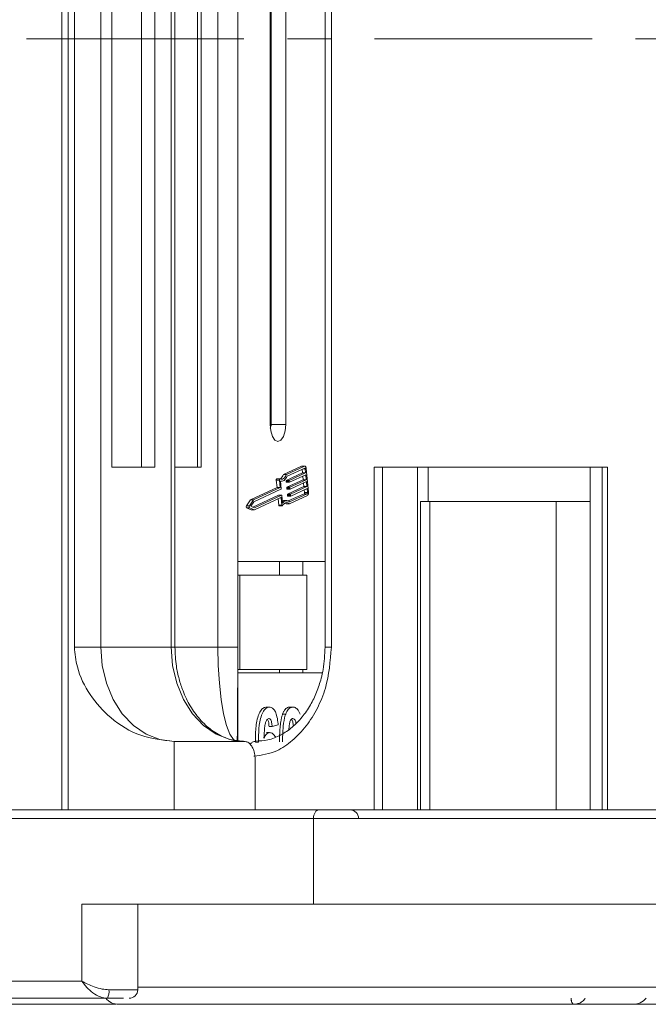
# Model space of a CAD drawing. Header units: millimetres. Extents: x 2145 to 3607, y 659 to 1692.
# Tile 4 of 85: x 2679 to 2716, y 919 to 977. Entities that reach past the tile are written whole.
import ezdxf

# ---------------------------------------------------------------- set-up
doc = ezdxf.new("R2010")
doc.units = ezdxf.units.MM
doc.linetypes.add('CENTERX2', pattern=[20.32, 12.7, -2.54, 2.54, -2.54])

msp = doc.modelspace()

# ---------------------------------------------------------------- linework, layer by layer
at = {"color": 7, "linetype": 'Continuous', "lineweight": 15}
for p, q in [((2681.407, 1020.696), (2681.407, 975.696)), ((2681.76, 975.696), (2681.76, 1020.696)), ((2691.67, 1016.642), (2691.67, 975.696)), ((2682.131, 1011.196), (2682.131, 975.696)), ((2683.681, 975.696), (2683.681, 1011.196)), ((2687.78, 1011.196), (2687.78, 975.696)), ((2688.004, 975.696), (2688.004, 1011.196)), ((2690.51, 1011.196), (2690.51, 975.696)), ((2691.668, 975.696), (2691.668, 1011.196)), ((2696.769, 1011.196), (2696.769, 975.696)), ((2697.138, 975.696), (2697.138, 1011.196)), ((2684.312, 1000.696), (2684.312, 975.696)), ((2686.058, 975.696), (2686.058, 1000.696)), ((2686.834, 975.696), (2686.834, 1000.696)), ((2689.326, 975.696), (2689.326, 1000.696)), ((2689.531, 975.696), (2689.531, 1000.696)), ((2693.556, 998.196), (2693.556, 975.696)), ((2693.612, 975.696), (2693.612, 998.196)), ((2694.473, 975.696), (2694.473, 998.196)), ((2681.407, 975.696), (2681.407, 930.696)), ((2681.76, 930.696), (2681.76, 975.696)), ((2682.131, 975.696), (2682.131, 940.196)), ((2683.681, 940.196), (2683.681, 975.696)), ((2684.312, 975.696), (2684.312, 950.696)), ((2686.058, 950.696), (2686.058, 975.696)), ((2686.834, 950.696), (2686.834, 975.696)), ((2687.78, 975.696), (2687.78, 940.196)), ((2688.004, 940.196), (2688.004, 975.696)), ((2689.326, 950.696), (2689.326, 975.696)), ((2689.531, 950.696), (2689.531, 975.696)), ((2690.51, 975.696), (2690.51, 940.196)), ((2691.668, 940.196), (2691.668, 975.696)), ((2691.67, 975.696), (2691.67, 934.751)), ((2693.556, 975.696), (2693.556, 953.196)), ((2693.612, 953.196), (2693.612, 975.696)), ((2694.473, 953.196), (2694.473, 975.696)), ((2696.769, 975.696), (2696.769, 940.196)), ((2697.138, 940.196), (2697.138, 975.696)), ((2694.473, 953.196), (2693.612, 953.196)), ((2684.312, 950.696), (2686.834, 950.696)), ((2688.004, 950.696), (2689.531, 950.696)), ((2695.389, 950.762), (2694.344, 950.281)), ((2695.566, 950.762), (2694.521, 950.281)), ((2695.389, 950.762), (2695.566, 950.762)), ((2695.583, 950.766), (2695.405, 950.766)), ((2713.262, 950.696), (2699.639, 950.696)), ((2699.639, 950.696), (2699.639, 930.696)), ((2700.129, 930.696), (2700.129, 950.696)), ((2702.163, 950.696), (2702.163, 930.696)), ((2702.794, 948.696), (2702.794, 950.696)), ((2712.252, 930.696), (2712.252, 950.696)), ((2712.953, 950.696), (2712.953, 930.696)), ((2713.262, 930.696), (2713.262, 950.696)), ((2694.344, 950.281), (2694.521, 950.281)), ((2695.454, 950.372), (2694.499, 949.932)), ((2695.577, 950.648), (2694.549, 950.174)), ((2694.676, 949.932), (2695.632, 950.372)), ((2695.643, 950.257), (2694.688, 949.818)), ((2695.434, 950.581), (2695.454, 950.372)), ((2695.454, 950.372), (2695.632, 950.372)), ((2695.473, 950.179), (2695.493, 949.97)), ((2695.609, 950.602), (2695.479, 950.602)), ((2695.632, 950.372), (2695.609, 950.602)), ((2695.671, 949.97), (2695.643, 950.257)), ((2695.796, 949.248), (2695.662, 950.626)), ((2693.921, 949.95), (2693.964, 949.506)), ((2693.921, 949.95), (2694.098, 949.95)), ((2694.125, 950.021), (2693.947, 950.021)), ((2694.098, 949.95), (2694.141, 949.506)), ((2694.159, 949.888), (2694.202, 949.444)), ((2694.16, 949.878), (2694.225, 949.878)), ((2694.488, 949.898), (2694.494, 949.84)), ((2694.488, 949.898), (2694.666, 949.898)), ((2694.672, 949.84), (2694.494, 949.84)), ((2694.499, 949.932), (2694.676, 949.932)), ((2694.507, 949.817), (2694.685, 949.817)), ((2695.493, 949.97), (2694.538, 949.53)), ((2694.538, 949.53), (2694.715, 949.53)), ((2695.532, 949.568), (2694.577, 949.128)), ((2694.672, 949.84), (2694.666, 949.898)), ((2694.715, 949.53), (2695.671, 949.97)), ((2695.682, 949.855), (2694.727, 949.415)), ((2694.754, 949.128), (2695.71, 949.568)), ((2695.493, 949.97), (2695.671, 949.97)), ((2695.512, 949.777), (2695.532, 949.568)), ((2695.532, 949.568), (2695.71, 949.568)), ((2695.71, 949.568), (2695.682, 949.855)), ((2693.964, 949.506), (2692.405, 948.788)), ((2694.048, 949.064), (2692.546, 948.373)), ((2694.141, 949.506), (2692.583, 948.788)), ((2694.192, 949.409), (2692.604, 948.678)), ((2692.638, 948.333), (2694.225, 949.064)), ((2693.964, 949.506), (2694.141, 949.506)), ((2694.048, 949.064), (2694.225, 949.064)), ((2694.228, 949.065), (2694.05, 949.065)), ((2694.241, 949.042), (2694.284, 948.598)), ((2694.527, 949.495), (2694.533, 949.438)), ((2694.527, 949.495), (2694.705, 949.495)), ((2694.533, 949.438), (2694.711, 949.438)), ((2694.546, 949.415), (2694.724, 949.415)), ((2694.566, 949.093), (2694.572, 949.036)), ((2694.566, 949.093), (2694.744, 949.093)), ((2694.572, 949.036), (2694.75, 949.036)), ((2694.577, 949.128), (2694.754, 949.128)), ((2694.585, 949.013), (2694.763, 949.013)), ((2695.544, 949.154), (2694.62, 948.728)), ((2694.688, 948.557), (2695.733, 949.039)), ((2694.694, 948.68), (2695.722, 949.154)), ((2694.711, 949.438), (2694.705, 949.495)), ((2694.75, 949.036), (2694.744, 949.093)), ((2695.721, 949.453), (2694.766, 949.013)), ((2695.722, 949.154), (2695.544, 949.154)), ((2695.551, 949.375), (2695.565, 949.223)), ((2695.565, 949.223), (2695.743, 949.223)), ((2695.743, 949.223), (2695.721, 949.453)), ((2692.405, 948.788), (2692.175, 948.437)), ((2692.352, 948.437), (2692.175, 948.437)), ((2692.583, 948.788), (2692.352, 948.437)), ((2692.405, 948.788), (2692.583, 948.788)), ((2692.604, 948.678), (2692.435, 948.42)), ((2692.435, 948.42), (2692.638, 948.333)), ((2692.638, 948.213), (2694.184, 948.925)), ((2694.027, 948.853), (2694.062, 948.487)), ((2694.24, 948.487), (2694.062, 948.487)), ((2694.089, 948.44), (2694.266, 948.44)), ((2694.135, 948.903), (2694.2, 948.903)), ((2694.2, 948.903), (2694.24, 948.487)), ((2694.526, 948.75), (2694.348, 948.75)), ((2694.511, 948.557), (2694.688, 948.557)), ((2702.337, 948.696), (2702.337, 930.696)), ((2702.891, 948.696), (2702.337, 948.696)), ((2702.891, 930.696), (2702.891, 948.696)), ((2702.891, 948.696), (2710.263, 948.696)), ((2710.263, 948.696), (2710.263, 930.696)), ((2712.252, 948.696), (2710.263, 948.696)), ((2692.185, 948.331), (2692.461, 948.213)), ((2692.185, 948.331), (2692.363, 948.331)), ((2692.363, 948.331), (2692.638, 948.213)), ((2692.461, 948.213), (2692.638, 948.213)), ((2696.769, 945.196), (2691.67, 945.196)), ((2694.101, 944.396), (2694.101, 945.196)), ((2695.462, 944.396), (2695.462, 945.196)), ((2691.67, 944.396), (2691.798, 944.396)), ((2691.798, 944.396), (2691.798, 938.896)), ((2691.798, 944.396), (2695.697, 944.396)), ((2695.697, 938.896), (2695.697, 944.396)), ((2682.131, 940.196), (2683.681, 940.196)), ((2683.681, 940.196), (2687.78, 940.196)), ((2687.78, 940.196), (2688.004, 940.196)), ((2688.004, 940.196), (2690.51, 940.196)), ((2690.51, 940.196), (2691.668, 940.196)), ((2696.769, 940.196), (2697.138, 940.196)), ((2691.798, 938.896), (2691.67, 938.896)), ((2691.67, 938.696), (2696.609, 938.696)), ((2691.798, 938.896), (2695.697, 938.896)), ((2694.101, 938.896), (2694.101, 938.696)), ((2695.462, 938.696), (2695.462, 938.896)), ((2693.524, 936.696), (2693.346, 936.696)), ((2694.886, 936.696), (2694.708, 936.696)), ((2694.468, 936.29), (2694.29, 936.29)), ((2693.532, 935.209), (2693.355, 935.209)), ((2693.675, 935.568), (2693.497, 935.568)), ((2694.027, 935.652), (2693.675, 935.568)), ((2687.949, 934.696), (2687.949, 930.696)), ((2687.949, 934.696), (2692.049, 934.696)), ((2692.697, 934.642), (2692.875, 934.642)), ((2692.679, 930.696), (2692.679, 933.696)), ((2696.408, 930.696), (2657.938, 930.696)), ((2657.623, 930.196), (2696.092, 930.196)), ((2696.092, 930.196), (2696.092, 925.196)), ((2696.092, 930.196), (2732.649, 930.196)), ((2682.567, 925.196), (2682.567, 920.696)), ((2696.092, 925.196), (2682.567, 925.196)), ((2685.829, 920.196), (2685.829, 925.196)), ((2696.092, 925.196), (2717.22, 925.196)), ((2682.567, 920.696), (2644.097, 920.696)), ((2685.829, 920.346), (2716.986, 920.346)), ((2644.728, 919.696), (2684.066, 919.696)), ((2684.145, 920.196), (2685.829, 920.196)), ((2684.545, 919.346), (2671.059, 919.346)), ((2683.264, 919.346), (2683.266, 919.346)), ((2711.295, 919.346), (2711.292, 919.346)), ((2714.74, 919.346), (2714.752, 919.346))]:
    msp.add_line(p, q, dxfattribs=at)
at = {"color": 1, "linetype": 'CENTERX2', "lineweight": 13}
msp.add_line((3443.874, 975.696), (2605.791, 975.696), dxfattribs=at)
at = {"color": 7, "linetype": 'Continuous', "lineweight": 15, "flags": 128}
for points in [[(2693.556, 953.196), (2693.591, 952.813), (2693.69, 952.489), (2693.839, 952.272), (2694.014, 952.196), (2694.19, 952.272), (2694.339, 952.489), (2694.438, 952.813), (2694.473, 953.196)], [(2695.405, 950.766), (2695.404, 950.766), (2695.389, 950.762)], [(2695.566, 950.762), (2695.582, 950.766), (2695.598, 950.763), (2695.613, 950.754), (2695.627, 950.738), (2695.639, 950.716), (2695.65, 950.69), (2695.657, 950.659), (2695.662, 950.626)], [(2694.131, 950.02), (2694.184, 950), (2694.237, 949.996), (2694.29, 950.007), (2694.343, 950.034), (2694.393, 950.075), (2694.44, 950.131), (2694.483, 950.2), (2694.521, 950.281)], [(2694.549, 950.174), (2694.509, 950.096), (2694.466, 950.029), (2694.419, 949.973), (2694.37, 949.929), (2694.318, 949.899), (2694.266, 949.882), (2694.212, 949.878), (2694.159, 949.888)], [(2695.609, 950.602), (2695.608, 950.613), (2695.605, 950.623), (2695.602, 950.632), (2695.598, 950.639), (2695.593, 950.645), (2695.588, 950.648), (2695.583, 950.649), (2695.577, 950.648)], [(2693.947, 950.021), (2693.946, 950.021), (2693.94, 950.019), (2693.934, 950.013), (2693.928, 950.005), (2693.924, 949.993), (2693.921, 949.98), (2693.92, 949.965), (2693.921, 949.95)], [(2694.098, 949.95), (2694.098, 949.965), (2694.099, 949.98), (2694.102, 949.993), (2694.106, 950.005), (2694.111, 950.013), (2694.118, 950.019), (2694.124, 950.021), (2694.131, 950.02)], [(2694.494, 949.84), (2694.495, 949.835), (2694.496, 949.83), (2694.498, 949.825), (2694.5, 949.822), (2694.502, 949.819), (2694.505, 949.817), (2694.507, 949.817)], [(2694.688, 949.818), (2694.685, 949.817), (2694.682, 949.817), (2694.68, 949.819), (2694.677, 949.822), (2694.675, 949.825), (2694.674, 949.83), (2694.672, 949.835), (2694.672, 949.84)], [(2694.05, 949.065), (2694.05, 949.065), (2694.048, 949.064)], [(2694.225, 949.064), (2694.228, 949.065), (2694.231, 949.065), (2694.233, 949.063), (2694.236, 949.06), (2694.238, 949.057), (2694.239, 949.052), (2694.241, 949.047), (2694.241, 949.042)], [(2694.533, 949.438), (2694.534, 949.432), (2694.535, 949.427), (2694.537, 949.423), (2694.539, 949.419), (2694.541, 949.417), (2694.544, 949.415), (2694.546, 949.415)], [(2694.572, 949.036), (2694.573, 949.03), (2694.574, 949.025), (2694.576, 949.021), (2694.578, 949.017), (2694.58, 949.015), (2694.583, 949.013), (2694.585, 949.013)], [(2694.727, 949.415), (2694.724, 949.415), (2694.721, 949.415), (2694.719, 949.417), (2694.716, 949.419), (2694.714, 949.423), (2694.713, 949.427), (2694.711, 949.432), (2694.711, 949.438)], [(2694.766, 949.013), (2694.763, 949.013), (2694.76, 949.013), (2694.758, 949.015), (2694.755, 949.017), (2694.753, 949.021), (2694.752, 949.025), (2694.75, 949.03), (2694.75, 949.036)], [(2694.062, 948.487), (2694.065, 948.473), (2694.068, 948.461), (2694.073, 948.451), (2694.079, 948.444), (2694.086, 948.441), (2694.089, 948.44)], [(2694.184, 948.925), (2694.186, 948.926), (2694.189, 948.925), (2694.192, 948.924), (2694.194, 948.921), (2694.196, 948.918), (2694.198, 948.913), (2694.199, 948.908), (2694.2, 948.903)], [(2694.283, 948.452), (2694.277, 948.445), (2694.27, 948.441), (2694.264, 948.441), (2694.257, 948.444), (2694.251, 948.451), (2694.246, 948.461), (2694.242, 948.473), (2694.24, 948.487)], [(2694.348, 948.75), (2694.307, 948.745), (2694.271, 948.735)], [(2694.283, 948.452), (2694.327, 948.517), (2694.376, 948.568), (2694.426, 948.605), (2694.479, 948.626), (2694.532, 948.632), (2694.586, 948.622), (2694.638, 948.597), (2694.688, 948.557)], [(2694.437, 948.61), (2694.46, 948.597), (2694.511, 948.557)], [(2687.949, 934.696), (2687.117, 934.801), (2686.316, 935.114), (2685.578, 935.623), (2684.931, 936.307), (2684.4, 937.14), (2684.006, 938.091), (2683.763, 939.123), (2683.681, 940.196)], [(2687.78, 940.196), (2687.862, 939.123), (2688.105, 938.091), (2688.5, 937.14), (2689.031, 936.307), (2689.677, 935.623), (2690.415, 935.114), (2691.216, 934.801), (2692.049, 934.696)], [(2690.51, 940.196), (2690.531, 939.123), (2690.595, 938.091), (2690.699, 937.14), (2690.839, 936.307), (2691.01, 935.623), (2691.204, 935.114), (2691.415, 934.801), (2691.635, 934.696)], [(2696.092, 930.196), (2696.099, 930.293), (2696.116, 930.387), (2696.146, 930.474), (2696.185, 930.549), (2696.233, 930.612), (2696.287, 930.658), (2696.346, 930.686), (2696.408, 930.696)], [(2711.132, 919.696), (2711.135, 919.627), (2711.144, 919.562), (2711.159, 919.501), (2711.179, 919.448), (2711.203, 919.405), (2711.231, 919.372), (2711.261, 919.353), (2711.292, 919.346)], [(2711.133, 919.696), (2711.137, 919.627), (2711.146, 919.562), (2711.161, 919.501), (2711.181, 919.448), (2711.205, 919.405), (2711.233, 919.372), (2711.263, 919.353), (2711.295, 919.346)]]:
    msp.add_lwpolyline(points, dxfattribs=at)
at = {"color": 7, "linetype": 'Continuous', "lineweight": 15}
for centre, radius, start, end in [((2693.164, 953.177), 0.448, 333.89769, 2.36402), ((2693.886, 950.427), 0.48, 301.38027, 342.33473), ((2694.525, 949.906), 0.0372, 134.13938, 192.60398), ((2694.564, 949.504), 0.0372, 134.13938, 192.60398), ((2694.702, 949.906), 0.0372, 134.13938, 192.60398), ((2694.741, 949.504), 0.0372, 134.13938, 192.60398), ((2694.166, 949.436), 0.0372, 314.13938, 12.60398), ((2694.603, 949.101), 0.0372, 134.13938, 192.60398), ((2694.78, 949.101), 0.0372, 134.13938, 192.60398), ((2695.493, 949.207), 0.0744, 314.13938, 12.60398), ((2695.67, 949.207), 0.0744, 314.13938, 12.60398), ((2695.578, 949.199), 0.223, 314.13938, 12.60398), ((2692.25, 948.391), 0.088, 148.4171, 222.65237), ((2692.427, 948.391), 0.088, 148.4171, 222.65237), ((2694.52, 948.482), 0.263, 48.76757, 153.96775), ((2698.225, 930.196), 0.5, 0, 90), ((2684.72, 920.346), 1, 220.5416, 270), ((2683.294, 920.074), 0.859, 333.88979, 8.15539), ((2685.329, 920.196), 0.5, 270, 0), ((2714.753, 920.346), 1, 270, 319.4584)]:
    msp.add_arc(centre, radius, start, end, dxfattribs=at)
for points, knots in [([(2682.131, 940.196), (2682.171, 939.805), (2682.272, 938.806), (2683.022, 937.352), (2684.271, 935.939), (2685.971, 934.903), (2687.292, 934.764), (2687.949, 934.696)], [0, 0, 0, 0, 0.125713, 0.321276, 0.524466, 0.763484, 1, 1, 1, 1]), ([(2692.014, 934.71), (2691.977, 934.706), (2691.614, 934.666), (2690.973, 934.862), (2690.142, 935.307), (2689.451, 935.948), (2688.886, 936.73), (2688.49, 937.543), (2688.232, 938.337), (2688.047, 939.192), (2688.02, 939.824), (2688.004, 940.196)], [0, 0, 0, 0, 0.018475, 0.183377, 0.322334, 0.453902, 0.578047, 0.697937, 0.785012, 0.873592, 1, 1, 1, 1]), ([(2691.635, 934.696), (2691.639, 934.772), (2691.647, 934.925), (2691.657, 936.115), (2691.664, 937.665), (2691.668, 939.109), (2691.668, 939.902), (2691.668, 940.196)], [0, 0, 0, 0, 0.249096, 0.498243, 0.745205, 0.90541, 1, 1, 1, 1]), ([(2692.607, 933.822), (2693.065, 933.89), (2693.864, 934.008), (2694.878, 934.73), (2695.687, 935.565), (2696.338, 936.607), (2696.967, 938.12), (2697.071, 939.378), (2697.138, 940.196)], [0, 0, 0, 0, 0.185558, 0.323597, 0.464565, 0.605534, 0.743573, 1, 1, 1, 1]), ([(2696.769, 940.196), (2696.747, 939.758), (2696.717, 939.14), (2696.52, 938.267), (2696.287, 937.556), (2695.914, 936.788), (2695.434, 936.089), (2694.848, 935.49), (2694.17, 935.034), (2693.451, 934.742), (2692.96, 934.722), (2692.725, 934.713)], [0, 0, 0, 0, 0.148018, 0.208658, 0.308329, 0.410852, 0.520151, 0.63429, 0.754082, 0.882223, 1, 1, 1, 1]), ([(2693.346, 936.696), (2693.284, 936.686), (2693.16, 936.666), (2692.991, 936.478), (2692.851, 936.18), (2692.734, 935.66), (2692.701, 935.123), (2692.698, 934.74), (2692.697, 934.642)], [0, 0, 0, 0, 0.14324, 0.28761, 0.430449, 0.591135, 0.89544, 1, 1, 1, 1]), ([(2692.875, 934.642), (2692.876, 934.775), (2692.88, 935.177), (2692.922, 935.733), (2693.049, 936.241), (2693.208, 936.544), (2693.378, 936.681), (2693.485, 936.692), (2693.524, 936.696)], [0, 0, 0, 0, 0.1423372, 0.4291269, 0.5899433, 0.7512055, 0.9098946, 1, 1, 1, 1]), ([(2693.524, 936.696), (2693.586, 936.685), (2693.699, 936.666), (2693.842, 936.482), (2693.953, 936.205), (2694.006, 935.908), (2694.023, 935.709), (2694.027, 935.652)], [0, 0, 0, 0, 0.242691, 0.439002, 0.635006, 0.895059, 1, 1, 1, 1]), ([(2694.708, 936.696), (2694.678, 936.693), (2694.616, 936.689), (2694.525, 936.646), (2694.438, 936.568), (2694.371, 936.471), (2694.323, 936.374), (2694.301, 936.318), (2694.29, 936.29)], [0, 0, 0, 0, 0.193601, 0.390515, 0.584816, 0.786672, 0.892788, 1, 1, 1, 1]), ([(2694.468, 936.29), (2694.488, 936.34), (2694.529, 936.442), (2694.607, 936.557), (2694.693, 936.64), (2694.771, 936.678), (2694.836, 936.693), (2694.869, 936.695), (2694.886, 936.696)], [0, 0, 0, 0, 0.193776, 0.3936, 0.587864, 0.788908, 0.894169, 1, 1, 1, 1]), ([(2694.886, 936.696), (2694.916, 936.694), (2694.978, 936.689), (2695.069, 936.645), (2695.157, 936.568), (2695.223, 936.469), (2695.272, 936.371), (2695.294, 936.313), (2695.306, 936.285)], [0, 0, 0, 0, 0.192627, 0.388684, 0.582013, 0.783201, 0.891038, 1, 1, 1, 1]), ([(2693.479, 936.029), (2693.454, 936.024), (2693.404, 936.013), (2693.334, 935.913), (2693.269, 935.741), (2693.22, 935.379), (2693.208, 935.078), (2693.201, 934.874)], [0, 0, 0, 0, 0.112049, 0.22438, 0.370115, 0.570276, 1, 1, 1, 1]), ([(2693.391, 935.98), (2693.401, 935.968), (2693.428, 935.938), (2693.465, 935.838), (2693.488, 935.707), (2693.494, 935.609), (2693.497, 935.568)], [0, 0, 0, 0, 0.153821, 0.401788, 0.748583, 1, 1, 1, 1]), ([(2693.675, 935.568), (2693.669, 935.645), (2693.66, 935.767), (2693.618, 935.911), (2693.57, 935.992), (2693.52, 936.025), (2693.49, 936.028), (2693.479, 936.029)], [0, 0, 0, 0, 0.33384, 0.5245467, 0.7163724, 0.8918244, 1, 1, 1, 1]), ([(2694.29, 936.29), (2694.272, 936.235), (2694.236, 936.126), (2694.185, 935.891), (2694.144, 935.586), (2694.12, 935.251), (2694.11, 934.946), (2694.109, 934.767), (2694.108, 934.677)], [0, 0, 0, 0, 0.118605, 0.239529, 0.45773, 0.680896, 0.840214, 1, 1, 1, 1]), ([(2694.286, 934.677), (2694.287, 934.81), (2694.289, 935.113), (2694.323, 935.641), (2694.387, 936.061), (2694.46, 936.267), (2694.468, 936.29)], [0, 0, 0, 0, 0.237381, 0.538918, 0.949082, 1, 1, 1, 1]), ([(2694.678, 935.636), (2694.689, 935.706), (2694.706, 935.818), (2694.756, 935.944), (2694.813, 936.01), (2694.858, 936.027), (2694.883, 936.029), (2694.886, 936.029)], [0, 0, 0, 0, 0.334804, 0.542561, 0.750382, 0.970721, 1, 1, 1, 1]), ([(2694.797, 935.983), (2694.811, 935.968), (2694.843, 935.933), (2694.889, 935.801), (2694.907, 935.679), (2694.919, 935.6)], [0, 0, 0, 0, 0.208429, 0.4795973, 1, 1, 1, 1]), ([(2694.886, 936.029), (2694.912, 936.023), (2694.959, 936.013), (2695.017, 935.938), (2695.053, 935.848), (2695.064, 935.779), (2695.068, 935.752)], [0, 0, 0, 0, 0.329801, 0.581337, 0.833639, 1, 1, 1, 1]), ([(2693.201, 934.874), (2693.222, 934.922), (2693.265, 935.02), (2693.332, 935.111), (2693.39, 935.161), (2693.436, 935.189), (2693.483, 935.205), (2693.516, 935.207), (2693.532, 935.209)], [0, 0, 0, 0, 0.243654, 0.49576, 0.617892, 0.741503, 0.870025, 1, 1, 1, 1]), ([(2693.532, 935.209), (2693.595, 935.198), (2693.717, 935.177), (2693.817, 935.024), (2693.865, 934.95)], [0, 0, 0, 0, 0.515421, 1, 1, 1, 1]), ([(2694.656, 935.396), (2694.658, 935.429), (2694.663, 935.51), (2694.673, 935.59), (2694.678, 935.636)], [0, 0, 0, 0, 0.410712, 1, 1, 1, 1]), ([(2692.049, 934.696), (2692.12, 934.685), (2692.261, 934.663), (2692.45, 934.49), (2692.593, 934.236), (2692.669, 933.955), (2692.676, 933.769), (2692.679, 933.696)], [0, 0, 0, 0, 0.214694, 0.429388, 0.644082, 0.858775, 1, 1, 1, 1]), ([(2692.725, 934.696), (2692.653, 934.687), (2692.531, 934.673), (2692.429, 934.569), (2692.387, 934.526)], [0, 0, 0, 0, 0.589217, 1, 1, 1, 1]), ([(2733.149, 930.696), (2732.237, 930.696), (2730.339, 930.696), (2727.259, 930.696), (2723.988, 930.696), (2720.618, 930.696), (2717.213, 930.696), (2713.832, 930.696), (2710.509, 930.696), (2706.978, 930.696), (2703.323, 930.696), (2699.654, 930.696), (2697.479, 930.696), (2696.408, 930.696)], [0, 0, 0, 0, 0.078828, 0.164007, 0.250986, 0.337978, 0.424956, 0.511948, 0.597114, 0.682294, 0.791236, 0.897212, 1, 1, 1, 1]), ([(2682.567, 920.696), (2682.796, 920.579), (2683.151, 920.399), (2683.719, 920.227), (2684.012, 920.206), (2684.145, 920.196)], [0, 0, 0, 0, 0.4984129, 0.772928, 1, 1, 1, 1]), ([(2684.066, 919.696), (2683.928, 919.713), (2683.634, 919.748), (2683.212, 919.999), (2682.838, 920.328), (2682.658, 920.573), (2682.567, 920.696)], [0, 0, 0, 0, 0.23435, 0.498195, 0.748869, 1, 1, 1, 1]), ([(2711.958, 919.696), (2711.947, 919.678), (2711.884, 919.582), (2711.737, 919.471), (2711.522, 919.366), (2711.376, 919.353), (2711.295, 919.346)], [0, 0, 0, 0, 0.079527, 0.42373, 0.683042, 1, 1, 1, 1]), ([(2684.72, 919.346), (2684.766, 919.346), (2684.86, 919.346), (2685.631, 919.346), (2686.797, 919.346), (2688.268, 919.346), (2689.916, 919.346), (2691.856, 919.346), (2694.812, 919.346), (2698.246, 919.346), (2702.023, 919.346), (2705.259, 919.346), (2708.902, 919.346), (2712.892, 919.346), (2715.557, 919.346), (2716.87, 919.346)], [0, 0, 0, 0, 0.077726, 0.157824, 0.240135, 0.304454, 0.368763, 0.43443, 0.500087, 0.631237, 0.695556, 0.759865, 0.842185, 0.922281, 1, 1, 1, 1])]:
    msp.add_open_spline(points, degree=3, knots=knots, dxfattribs=at)
msp.add_open_spline([(2684.993, 919.696), (2684.863, 919.696), (2684.603, 919.696), (2684.245, 919.696), (2684.066, 919.696)], degree=3, dxfattribs=at)

doc.saveas('drawing.dxf')
